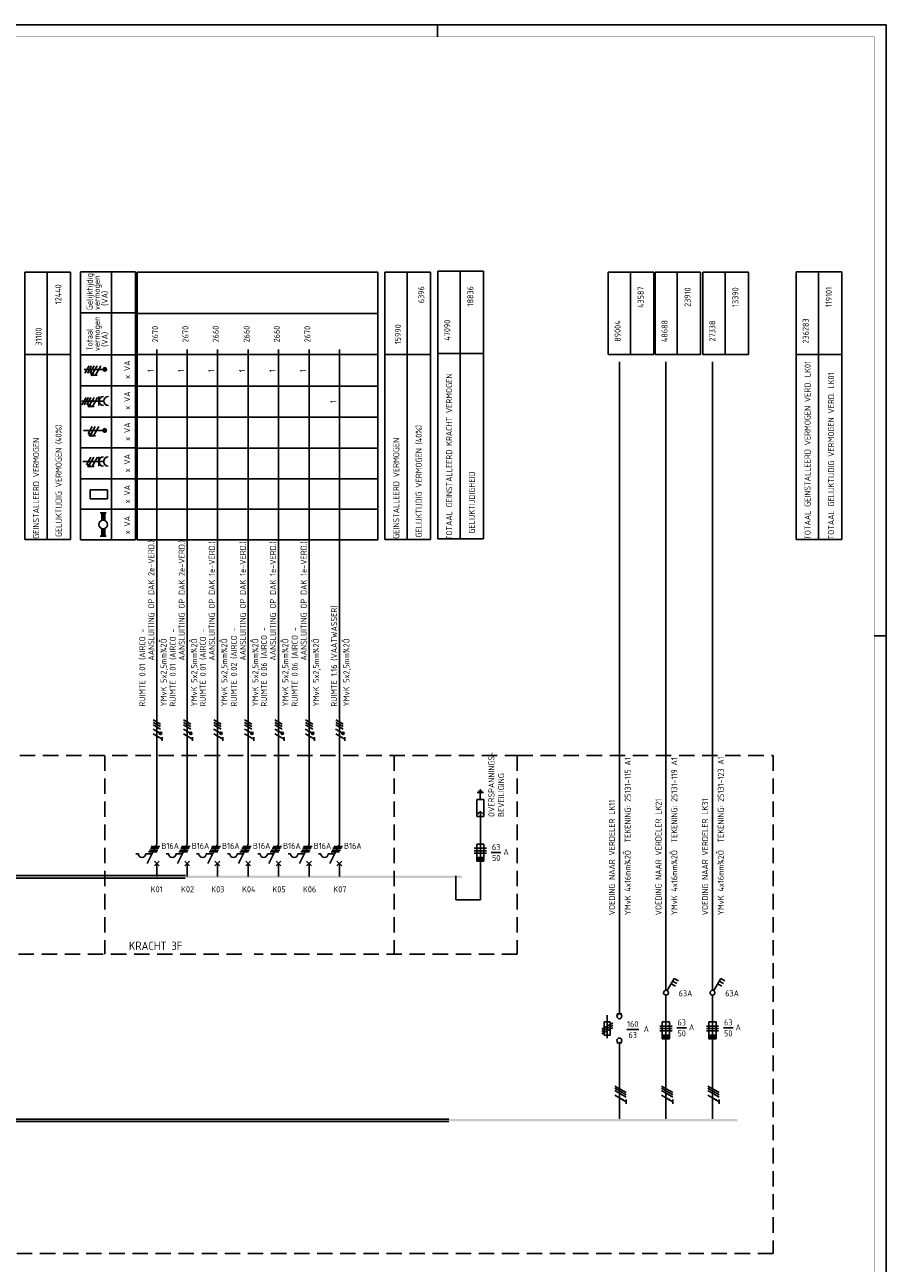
# Model space of a CAD drawing. Header units: millimetres. Extents: x 882 to 2071, y -2 to 839.
# Tile 8 of 8: x 1716 to 2071, y 328 to 839. Entities that reach past the tile are written whole.
import ezdxf
from ezdxf.enums import TextEntityAlignment as Align

# ---------------------------------------------------------------- set-up
doc = ezdxf.new("R2010")
doc.units = ezdxf.units.MM
doc.linetypes.add('HIDDEN', pattern=[9.525, 6.35, -3.175])
doc.layers.get('0').update_dxf_attribs({"linetype": 'CONTINUOUS'})
for name, color, linetype in [('1', 7, 'CONTINUOUS'), ('40', 1, 'CONTINUOUS'), ('70', 1, 'CONTINUOUS'), ('71', 2, 'CONTINUOUS'), ('73', 4, 'CONTINUOUS'), ('EL$2B---_KADER', 4, 'CONTINUOUS'), ('LIJN018', 210, 'CONTINUOUS'), ('LIJN025', 10, 'CONTINUOUS'), ('LIJN035', 50, 'CONTINUOUS'), ('LIJN050', 90, 'CONTINUOUS'), ('TEKST25', 10, 'CONTINUOUS'), ('TEKST35', 50, 'CONTINUOUS'), ('TEKST50', 90, 'CONTINUOUS')]:
    doc.layers.add(name, color=color, linetype=linetype)
doc.styles.add('5_0', font='iso.shx')
doc.styles.add('ISO', font='ISO.SHX')
doc.styles.add('NEN', font='iso.shx')
doc.styles.add('ROMAND', font='romand')

# ---------------------------------------------------------------- blocks, each defined once
blk = doc.blocks.new('A0')
at = {"layer": 'LIJN025'}
for p, q in [((1004, 836), (1004, 841)), ((1184, 589), (1189, 589))]:
    blk.add_line(p, q, dxfattribs=at)
blk.add_lwpolyline([(1189, 841), (1189, 0), (0, 0), (0, 841)], close=True, dxfattribs=at)
at = {"layer": 'LIJN050', "const_width": 0.2}
blk.add_lwpolyline([(1184, 836), (25, 836), (25, 5), (1184, 5)], close=True, dxfattribs=at)
at = {"layer": 'TEKST25', "style": 'ROMAND', "width": 2.899115}
blk.add_attdef('STATUS', text='', height=2.5, dxfattribs=at).set_placement((1143, 71.5), (1182, 71.5), align=Align.FIT)
at = {"layer": 'TEKST25', "style": 'ISO'}
for tag, p in [('E', (1144.25, 66)), ('NAAM-E', (1155.75, 66)), ('DATUM-E', (1174, 66)), ('D', (1144.25, 61)), ('NAAM-D', (1155.75, 61)), ('DATUM-D', (1174, 61)), ('C', (1144.25, 56)), ('NAAM-C', (1155.75, 56)), ('DATUM-C', (1174, 56)), ('B', (1144.25, 51)), ('NAAM-B', (1155.75, 51)), ('DATUM-B', (1174, 51)), ('A', (1144.25, 46)), ('NAAM-A', (1155.75, 46)), ('DATUM-A', (1174, 46))]:
    blk.add_attdef(tag, text='', height=2.5, dxfattribs=at).set_placement(p, align=Align.CENTER)
for tag, p in [('DATUM', (1021.75, 36.25)), ('SCHAAL', (1057, 36.25)), ('GETEKEND', (1087.25, 36.25)), ('GECONTOL.', (1122, 36.25)), ('FORMAAT', (1152.25, 28.25))]:
    blk.add_attdef(tag, p, '', height=2.5, dxfattribs=at)
at = {"layer": 'TEKST35', "style": 'ISO'}
for tag, p in [('PROJECT', (1023.5, 72.5)), ('PLAATS', (1023.5, 63.5)), ('INSTALLATIE-REGEL1', (1023.5, 52.5)), ('INSTALLATIE-REGEL2', (1023.5, 43.5))]:
    blk.add_attdef(tag, p, '', height=4, dxfattribs=at)
blk.add_attdef('PROJ.NR.', text='', height=4, dxfattribs=at).set_placement((1170, 23), align=Align.CENTER)
at = {"layer": 'TEKST50', "style": 'ISO'}
blk.add_attdef('FILE-NAAM', text='', height=5, dxfattribs=at).set_placement((1162.5, 7.5), align=Align.CENTER)

msp = doc.modelspace()

# ---------------------------------------------------------------- linework, layer by layer
at = {"color": 10}
for p, q in [((1959.06, 400.93), (1963.75, 398.22)), ((1959.06, 399.99), (1963.75, 397.28)), ((1959.06, 399.99), (1963.75, 397.28)), ((1959.06, 399.05), (1963.75, 396.35)), ((1978.26, 400.93), (1982.95, 398.22)), ((1978.26, 399.99), (1982.95, 397.28)), ((1978.26, 399.99), (1982.95, 397.28)), ((1978.26, 399.05), (1982.95, 396.35)), ((1997.46, 400.93), (2002.15, 398.22)), ((1997.46, 399.99), (2002.15, 397.28)), ((1997.46, 399.99), (2002.15, 397.28)), ((1997.46, 399.05), (2002.15, 396.35)), ((1959.06, 397.18), (1963.75, 394.47)), ((1963.75, 395.41), (1963.75, 393.53)), ((1978.26, 397.18), (1982.95, 394.47)), ((1982.95, 395.41), (1982.95, 393.53)), ((1997.46, 397.18), (2002.15, 394.47)), ((2002.15, 395.41), (2002.15, 393.53))]:
    msp.add_line(p, q, dxfattribs=at)
for p, q in [((1959.06, 399.99), (1963.75, 397.28)), ((1978.26, 399.99), (1982.95, 397.28)), ((1997.46, 399.99), (2002.15, 397.28))]:
    msp.add_line(p, q)
at = {"color": 10, "const_width": 0.469}
for points in [[(1962.46, 395.49, 1), (1962.23, 395.08, 1)], [(1981.66, 395.49, 1), (1981.43, 395.08, 1)], [(2000.86, 395.49, 1), (2000.63, 395.08, 1)]]:
    msp.add_lwpolyline(points, format="xyb", close=True, dxfattribs=at)
at = {"layer": '1', "color": 1}
for p, q in [((1771.71, 550.15), (1768.68, 551.9)), ((1784.21, 550.15), (1781.18, 551.9)), ((1796.71, 550.15), (1793.68, 551.9)), ((1809.41, 550.15), (1806.38, 551.9)), ((1821.91, 550.15), (1818.88, 551.9)), ((1834.51, 550.15), (1831.48, 551.9)), ((1847.01, 550.15), (1843.98, 551.9)), ((1771.63, 546.42), (1768.64, 548.15)), ((1771.71, 549.15), (1768.68, 550.9)), ((1771.71, 548.15), (1768.68, 549.9)), ((1784.13, 546.42), (1781.14, 548.15)), ((1784.21, 549.15), (1781.18, 550.9)), ((1784.21, 548.15), (1781.18, 549.9)), ((1796.63, 546.42), (1793.64, 548.15)), ((1796.71, 549.15), (1793.68, 550.9)), ((1796.71, 548.15), (1793.68, 549.9)), ((1809.33, 546.42), (1806.34, 548.15)), ((1809.41, 549.15), (1806.38, 550.9)), ((1809.41, 548.15), (1806.38, 549.9)), ((1821.83, 546.42), (1818.84, 548.15)), ((1821.91, 549.15), (1818.88, 550.9)), ((1821.91, 548.15), (1818.88, 549.9)), ((1834.43, 546.42), (1831.44, 548.15)), ((1834.51, 549.15), (1831.48, 550.9)), ((1834.51, 548.15), (1831.48, 549.9)), ((1846.93, 546.42), (1843.94, 548.15)), ((1847.01, 549.15), (1843.98, 550.9)), ((1847.01, 548.15), (1843.98, 549.9)), ((1772.46, 543.99), (1768.67, 546.17)), ((1784.96, 543.99), (1781.17, 546.17)), ((1797.46, 543.99), (1793.67, 546.17)), ((1810.16, 543.99), (1806.37, 546.17)), ((1822.66, 543.99), (1818.87, 546.17)), ((1835.26, 543.99), (1831.47, 546.17)), ((1847.76, 543.99), (1843.97, 546.17)), ((1906.12, 498.96), (1901.12, 498.96)), ((1901.12, 498.96), (1906.12, 498.96)), ((1901.12, 497.96), (1906.12, 497.96)), ((1901.12, 496.96), (1906.12, 496.96)), ((1958.21, 427), (1953.71, 424.4)), ((1958.21, 426), (1953.71, 423.4)), ((1958.21, 425), (1953.71, 422.4)), ((1982.66, 425.65), (1977.66, 425.65)), ((1977.66, 425.65), (1982.66, 425.65)), ((1977.66, 424.65), (1982.66, 424.65)), ((2001.86, 425.65), (1996.86, 425.65)), ((1996.86, 425.65), (2001.86, 425.65)), ((1996.86, 424.65), (2001.86, 424.65)), ((1977.66, 423.65), (1982.66, 423.65)), ((1996.86, 423.65), (2001.86, 423.65))]:
    msp.add_line(p, q, dxfattribs=at)
at = {"layer": '1', "color": 2}
for p, q in [((1902.1, 512.05), (1902.1, 519.05)), ((1902.1, 519.05), (1905.1, 519.05)), ((1905.1, 519.05), (1905.1, 512.05)), ((1902.1, 512.05), (1905.1, 512.05)), ((1766.18, 492.71), (1770.19, 500.74)), ((1778.68, 492.71), (1782.69, 500.74)), ((1791.18, 492.71), (1795.19, 500.74)), ((1803.88, 492.71), (1807.89, 500.74)), ((1816.38, 492.71), (1820.39, 500.74)), ((1828.98, 492.71), (1832.99, 500.74)), ((1841.48, 492.71), (1845.49, 500.74)), ((1902.12, 493.71), (1902.12, 500.71)), ((1902.12, 500.71), (1905.12, 500.71)), ((1905.12, 500.71), (1905.12, 493.71)), ((1761.59, 496.71), (1762.59, 496.71)), ((1765.59, 496.71), (1768.18, 496.71)), ((1774.09, 496.71), (1775.09, 496.71)), ((1778.09, 496.71), (1780.68, 496.71)), ((1786.59, 496.71), (1787.59, 496.71)), ((1790.59, 496.71), (1793.18, 496.71)), ((1799.29, 496.71), (1800.29, 496.71)), ((1803.29, 496.71), (1805.88, 496.71)), ((1811.79, 496.71), (1812.79, 496.71)), ((1815.79, 496.71), (1818.38, 496.71)), ((1824.39, 496.71), (1825.39, 496.71)), ((1828.39, 496.71), (1830.98, 496.71)), ((1836.89, 496.71), (1837.89, 496.71)), ((1840.89, 496.71), (1843.48, 496.71)), ((1905.12, 495.21), (1902.12, 495.21)), ((1905.12, 494.96), (1902.12, 494.96)), ((1905.12, 494.71), (1902.12, 494.71)), ((1905.12, 494.46), (1902.12, 494.46)), ((1905.12, 494.21), (1902.12, 494.21)), ((1905.12, 493.96), (1902.12, 493.96)), ((1905.12, 493.71), (1902.12, 493.71)), ((1955.96, 430.2), (1955.96, 420.7)), ((1959.96, 430.7), (1961.96, 430.7)), ((1954.71, 427.45), (1957.21, 427.45)), ((1954.71, 421.95), (1954.71, 427.45)), ((1957.21, 427.45), (1957.21, 421.95)), ((1978.66, 427.4), (1981.66, 427.4)), ((1978.66, 420.4), (1978.66, 427.4)), ((1981.66, 427.4), (1981.66, 420.4)), ((1997.86, 427.4), (2000.86, 427.4)), ((1997.86, 420.4), (1997.86, 427.4)), ((2000.86, 427.4), (2000.86, 420.4)), ((1957.21, 421.95), (1954.71, 421.95)), ((1981.66, 421.9), (1978.66, 421.9)), ((1981.66, 421.65), (1978.66, 421.65)), ((1981.66, 421.4), (1978.66, 421.4)), ((1981.66, 421.15), (1978.66, 421.15)), ((1981.66, 420.9), (1978.66, 420.9)), ((1981.66, 420.65), (1978.66, 420.65)), ((1981.66, 420.4), (1978.66, 420.4)), ((2000.86, 421.9), (1997.86, 421.9)), ((2000.86, 421.65), (1997.86, 421.65)), ((2000.86, 421.4), (1997.86, 421.4)), ((2000.86, 421.15), (1997.86, 421.15)), ((2000.86, 420.9), (1997.86, 420.9)), ((2000.86, 420.65), (1997.86, 420.65)), ((2000.86, 420.4), (1997.86, 420.4)), ((1961.96, 418.7), (1959.96, 418.7))]:
    msp.add_line(p, q, dxfattribs=at)
at = {"layer": '1', "color": 1}
for centre in [(1771.71, 546.4), (1784.21, 546.4), (1796.71, 546.4), (1809.41, 546.4), (1821.91, 546.4), (1834.51, 546.4), (1847.01, 546.4)]:
    msp.add_circle(centre, 0.5, dxfattribs=at)
at = {"layer": '1', "color": 2}
for centre in [(1764.09, 496.71), (1776.59, 496.71), (1789.09, 496.71), (1801.79, 496.71), (1814.29, 496.71), (1826.89, 496.71), (1839.39, 496.71)]:
    msp.add_arc(centre, 1.5, 180, 0, dxfattribs=at)
at = {"layer": '70'}
for p, q in [((1772.45, 543.27), (1772.45, 544.83)), ((1784.95, 543.27), (1784.95, 544.83)), ((1797.45, 543.27), (1797.45, 544.83)), ((1810.15, 543.27), (1810.15, 544.83)), ((1822.65, 543.27), (1822.65, 544.83)), ((1835.25, 543.27), (1835.25, 544.83)), ((1847.75, 543.27), (1847.75, 544.83)), ((1904.85, 522.05), (1902.35, 522.05)), ((1904.35, 522.55), (1902.85, 522.55)), ((1903.85, 523.05), (1903.35, 523.05)), ((1903.6, 522.05), (1903.6, 519.05)), ((1766.8, 497.46), (1770.3, 497.46)), ((1767.18, 498.21), (1770.68, 498.21)), ((1767.55, 498.96), (1771.05, 498.96)), ((1767.93, 499.71), (1771.43, 499.71)), ((1779.3, 497.46), (1782.8, 497.46)), ((1779.68, 498.21), (1783.18, 498.21)), ((1780.05, 498.96), (1783.55, 498.96)), ((1780.43, 499.71), (1783.93, 499.71)), ((1791.8, 497.46), (1795.3, 497.46)), ((1792.18, 498.21), (1795.68, 498.21)), ((1792.55, 498.96), (1796.05, 498.96)), ((1792.93, 499.71), (1796.43, 499.71)), ((1804.5, 497.46), (1808, 497.46)), ((1804.88, 498.21), (1808.38, 498.21)), ((1805.25, 498.96), (1808.75, 498.96)), ((1805.63, 499.71), (1809.13, 499.71)), ((1817, 497.46), (1820.5, 497.46)), ((1817.38, 498.21), (1820.88, 498.21)), ((1817.75, 498.96), (1821.25, 498.96)), ((1818.13, 499.71), (1821.63, 499.71)), ((1829.6, 497.46), (1833.1, 497.46)), ((1829.98, 498.21), (1833.48, 498.21)), ((1830.35, 498.96), (1833.85, 498.96)), ((1830.73, 499.71), (1834.23, 499.71)), ((1842.1, 497.46), (1845.6, 497.46)), ((1842.48, 498.21), (1845.98, 498.21)), ((1842.85, 498.96), (1846.35, 498.96)), ((1843.23, 499.71), (1846.73, 499.71)), ((1908.13, 497.22), (1912.13, 497.22)), ((1963.96, 424.2), (1968.96, 424.2)), ((1984.66, 424.9), (1988.66, 424.9)), ((2003.86, 424.9), (2007.86, 424.9))]:
    msp.add_line(p, q, dxfattribs=at)
at = {"layer": '70', "const_width": 0.5}
for points in [[(1771.71, 546.65, 1), (1771.71, 546.15, 1)], [(1784.21, 546.65, 1), (1784.21, 546.15, 1)], [(1796.71, 546.65, 1), (1796.71, 546.15, 1)], [(1809.41, 546.65, 1), (1809.41, 546.15, 1)], [(1821.91, 546.65, 1), (1821.91, 546.15, 1)], [(1834.51, 546.65, 1), (1834.51, 546.15, 1)], [(1847.01, 546.65, 1), (1847.01, 546.15, 1)]]:
    msp.add_lwpolyline(points, format="xyb", close=True, dxfattribs=at)
at = {"layer": '71'}
for p, q in [((1902.64, 513.2), (1903.64, 514.2)), ((1903.64, 477.65), (1903.64, 514.2)), ((1904.64, 513.2), (1903.64, 514.2)), ((1771.19, 491.71), (1769.19, 493.71)), ((1769.19, 491.71), (1771.19, 493.71)), ((1783.69, 491.71), (1781.69, 493.71)), ((1781.69, 491.71), (1783.69, 493.71)), ((1796.19, 491.71), (1794.19, 493.71)), ((1794.19, 491.71), (1796.19, 493.71)), ((1808.89, 491.71), (1806.89, 493.71)), ((1806.89, 491.71), (1808.89, 493.71)), ((1821.39, 491.71), (1819.39, 493.71)), ((1819.39, 491.71), (1821.39, 493.71)), ((1833.99, 491.71), (1831.99, 493.71)), ((1831.99, 491.71), (1833.99, 493.71)), ((1846.49, 491.71), (1844.49, 493.71)), ((1844.49, 491.71), (1846.49, 493.71)), ((1893.46, 477.65), (1893.46, 487.65)), ((1980.67, 440.26), (1983.56, 445.28)), ((1983.56, 445.28), (1985.3, 444.28)), ((1999.87, 440.26), (2002.76, 445.28)), ((2002.76, 445.28), (2004.5, 444.28)), ((1982.31, 443.11), (1984.05, 442.11)), ((1982.94, 444.19), (1984.67, 443.19)), ((2001.51, 443.11), (2003.25, 442.11)), ((2002.14, 444.19), (2003.87, 443.19))]:
    msp.add_line(p, q, dxfattribs=at)
for centre in [(1980.16, 439.4), (1999.36, 439.4), (1960.96, 429.7), (1960.96, 419.7)]:
    msp.add_circle(centre, 1, dxfattribs=at)
at = {"layer": '73'}
for p, q in [((1306.03, 487.72), (1781.98, 487.72)), ((1306.03, 486.72), (1781.83, 486.72)), ((1009.81, 387.32), (1890.62, 387.32)), ((1009.81, 386.32), (1890.62, 386.32))]:
    msp.add_line(p, q, dxfattribs=at)
for points in [[(1781.72, 486.72), (1781.87, 487.72), (1306.03, 486.72), (1306.03, 487.72)], [(1896, 486.72), (1896.15, 487.72), (1420.31, 486.72), (1420.31, 487.72)], [(1890.62, 386.32), (1890.62, 387.32), (1009.81, 386.32), (1009.81, 387.32)], [(2009.59, 386.32), (2009.59, 387.32), (1128.78, 386.32), (1128.78, 387.32)]]:
    msp.add_solid(points, dxfattribs=at)
at = {"layer": 'LIJN018', "color": 9, "linetype": 'Continuous'}
for p, q in [((1738.79, 626.21), (1738.79, 736.68)), ((1738.79, 736.68), (1761.46, 736.68)), ((1751.46, 626.21), (1751.46, 736.68)), ((1761.46, 626.21), (1761.46, 736.68)), ((1762.06, 626.24), (1762.06, 736.58)), ((1762.06, 736.58), (1861.39, 736.58)), ((1738.79, 719.76), (1761.46, 719.76)), ((1762.06, 719.58), (1861.39, 719.58)), ((1738.79, 702.52), (1761.46, 702.52)), ((1762.06, 702.62), (1861.39, 702.62)), ((1748.26, 696.49), (1740.18, 696.49)), ((1742.32, 697.92), (1740.57, 694.89)), ((1743.32, 697.92), (1741.57, 694.89)), ((1744.32, 697.92), (1742.57, 694.89)), ((1745.57, 697.92), (1743.85, 694.93)), ((1747.07, 697.92), (1744.89, 694.13)), ((1738.79, 689.64), (1761.46, 689.64)), ((1745.66, 694.13), (1744.11, 694.13)), ((1762.06, 689.62), (1861.39, 689.62)), ((1741.05, 684.92), (1739.3, 681.89)), ((1742.05, 684.92), (1740.3, 681.89)), ((1743.05, 684.92), (1741.3, 681.89)), ((1744.3, 684.92), (1742.58, 681.93)), ((1745.8, 684.92), (1743.62, 681.13)), ((1746.35, 681.52), (1746.35, 685.28)), ((1739.26, 683.4), (1748.35, 683.4)), ((1744.39, 681.13), (1742.84, 681.13)), ((1738.79, 676.77), (1761.46, 676.77)), ((1762.06, 676.84), (1861.39, 676.84)), ((1748.19, 671.29), (1739.99, 671.29)), ((1743.57, 672.91), (1741.82, 669.87)), ((1744.82, 672.91), (1743.09, 669.92)), ((1744.91, 669.12), (1743.36, 669.12)), ((1746.32, 672.91), (1744.13, 669.12)), ((1738.79, 664.06), (1761.46, 664.06)), ((1762.06, 664.04), (1861.39, 664.04)), ((1742.97, 660.21), (1741.22, 657.17)), ((1744.22, 660.21), (1742.49, 657.22)), ((1745.72, 660.21), (1743.53, 656.42)), ((1746.27, 656.62), (1746.27, 660.38)), ((1739.67, 658.5), (1748.27, 658.5)), ((1744.31, 656.42), (1742.76, 656.42)), ((1738.79, 651.28), (1761.46, 651.28)), ((1762.06, 651.34), (1861.39, 651.34)), ((1742.73, 646.81), (1749.92, 646.81)), ((1742.73, 643.06), (1742.73, 646.81)), ((1749.92, 643.06), (1749.92, 646.81)), ((1738.79, 638.84), (1761.46, 638.84)), ((1742.73, 643.06), (1749.92, 643.06)), ((1762.06, 638.84), (1861.39, 638.84)), ((1746.9, 637.28), (1749.3, 637.28)), ((1747.5, 634.18), (1747.5, 637.28)), ((1748.7, 634.18), (1748.7, 637.28)), ((1747.5, 630.79), (1747.5, 627.68)), ((1748.7, 630.79), (1748.7, 627.68)), ((1738.79, 626.21), (1761.46, 626.21)), ((1749.3, 627.68), (1746.9, 627.68)), ((1762.06, 626.24), (1861.39, 626.24))]:
    msp.add_line(p, q, dxfattribs=at)
at = {"layer": 'LIJN018', "color": 9}
msp.add_line((1861.39, 626.24), (1861.39, 736.58), dxfattribs=at)
at = {"layer": 'LIJN018', "color": 9, "linetype": 'Continuous', "const_width": 0.5}
for points in [[(1743.35, 694.5, 1), (1743.85, 694.5, 1)], [(1742.08, 681.5, 1), (1742.58, 681.5, 1)], [(1742.6, 669.48, 1), (1743.1, 669.48, 1)], [(1742, 656.78, 1), (1742.5, 656.78, 1)]]:
    msp.add_lwpolyline(points, format="xyb", close=True, dxfattribs=at)
at = {"layer": 'LIJN018', "color": 9, "linetype": 'Continuous'}
for centre, radius in [((1743.6, 694.5), 0.5), ((1748.76, 696.49), 0.75), ((1748.76, 696.49), 0.5), ((1748.76, 696.49), 0.25), ((1742.33, 681.5), 0.5), ((1742.85, 669.48), 0.5), ((1748.69, 671.29), 0.75), ((1748.69, 671.29), 0.5), ((1748.69, 671.29), 0.25), ((1742.25, 656.78), 0.5), ((1748.1, 632.48), 1.8)]:
    msp.add_circle(centre, radius, dxfattribs=at)
for centre in [(1748.23, 683.4), (1750.23, 683.4), (1748.15, 658.5), (1750.15, 658.5)]:
    msp.add_arc(centre, 1.88, 90, 270, dxfattribs=at)
for points in [[(1747.5, 634.28), (1748.7, 634.28), (1747.5, 637.28), (1748.7, 637.28)], [(1747.5, 634.28), (1747.5, 634.22), (1748.1, 634.28)], [(1748.7, 634.22), (1748.7, 634.28), (1748.16, 634.28)], [(1747.5, 630.68), (1747.5, 630.74), (1748.04, 630.68)], [(1747.5, 627.68), (1748.7, 627.68), (1747.5, 630.68), (1748.7, 630.68)], [(1748.7, 630.68), (1748.7, 630.74), (1748.16, 630.68)]]:
    msp.add_solid(points, dxfattribs=at)
at = {"layer": 'LIJN025', "linetype": 'Continuous'}
for p, q in [((1715.75, 736.61), (1734.54, 736.61)), ((1715.75, 626.31), (1715.75, 736.61)), ((1724.92, 626.31), (1724.92, 736.45)), ((1734.54, 626.31), (1734.54, 736.61)), ((1864.27, 626.31), (1864.27, 736.61)), ((1864.27, 736.61), (1883.06, 736.61)), ((1873.44, 626.31), (1873.44, 736.45)), ((1883.06, 626.31), (1883.06, 736.61)), ((1886.09, 626.57), (1886.09, 736.98)), ((1886.09, 736.98), (1904.88, 736.98)), ((1895.26, 626.57), (1895.26, 736.82)), ((1904.88, 626.57), (1904.88, 736.98)), ((1956.33, 702.61), (1956.33, 736.61)), ((1956.33, 736.61), (1975.12, 736.61)), ((1965.49, 702.61), (1965.49, 736.45)), ((1975.12, 702.61), (1975.12, 736.61)), ((1975.68, 736.61), (1994.47, 736.61)), ((1975.68, 702.61), (1975.68, 736.61)), ((1984.85, 702.61), (1984.85, 736.45)), ((1994.47, 702.61), (1994.47, 736.61)), ((1995.38, 702.61), (1995.38, 736.61)), ((1995.38, 736.61), (2014.17, 736.61)), ((2004.55, 702.61), (2004.55, 736.45)), ((2014.17, 702.61), (2014.17, 736.61)), ((2033.91, 626.26), (2033.91, 736.67)), ((2033.91, 736.67), (2052.7, 736.67)), ((2043.08, 626.26), (2043.08, 736.51)), ((2052.7, 626.26), (2052.7, 736.67)), ((1715.75, 702.61), (1734.54, 702.61)), ((1864.27, 702.61), (1883.06, 702.61)), ((1886.09, 702.98), (1904.88, 702.98)), ((1956.33, 702.61), (1975.12, 702.61)), ((1975.68, 702.61), (1994.47, 702.61)), ((1995.38, 702.61), (2014.17, 702.61)), ((2033.91, 702.67), (2052.7, 702.67))]:
    msp.add_line(p, q, dxfattribs=at)
at = {"layer": 'LIJN025'}
for p, q in [((1715.75, 626.31), (1734.54, 626.31)), ((1864.27, 626.31), (1883.06, 626.31)), ((1886.09, 626.57), (1904.88, 626.57)), ((2033.91, 626.26), (2052.7, 626.26))]:
    msp.add_line(p, q, dxfattribs=at)
at = {"layer": 'LIJN025', "linetype": 'HIDDEN'}
for p, q in [((923.14, 537.3), (1918.87, 537.3)), ((1748.73, 537.3), (1748.73, 455.3)), ((1868.11, 537.3), (1868.11, 455.3)), ((1918.87, 537.3), (2024.36, 537.3)), ((1918.87, 537.3), (1918.87, 455.3)), ((2024.36, 537.3), (2024.36, 331.93)), ((1805.27, 455.3), (923.3, 455.3)), ((1918.87, 455.3), (1810.37, 455.3)), ((1918.87, 331.93), (923.14, 331.93)), ((2024.36, 331.93), (1918.87, 331.93))]:
    msp.add_line(p, q, dxfattribs=at)
at = {"layer": 'LIJN035'}
for p, q in [((1770.19, 500.74), (1770.19, 704.62)), ((1782.69, 500.74), (1782.69, 704.62)), ((1795.19, 500.74), (1795.19, 704.62)), ((1807.89, 500.74), (1807.89, 704.62)), ((1820.39, 500.74), (1820.39, 704.62)), ((1832.99, 500.74), (1832.99, 704.62)), ((1845.49, 500.74), (1845.49, 704.62)), ((1960.96, 430.7), (1960.96, 699.6)), ((1980.16, 440.4), (1980.16, 699.6)), ((1999.36, 440.4), (1999.36, 699.6)), ((1770.19, 487.3), (1770.19, 492.8)), ((1782.69, 487.3), (1782.69, 492.8)), ((1795.19, 487.3), (1795.19, 492.8)), ((1807.89, 487.3), (1807.89, 492.8)), ((1820.39, 487.3), (1820.39, 492.8)), ((1832.99, 487.3), (1832.99, 492.8)), ((1845.49, 487.3), (1845.49, 492.8)), ((1893.46, 477.65), (1903.64, 477.65)), ((1980.16, 438.4), (1980.16, 387.42)), ((1999.36, 438.4), (1999.36, 387.42)), ((1960.96, 418.7), (1960.96, 387.42))]:
    msp.add_line(p, q, dxfattribs=at)

# ---------------------------------------------------------------- block references
at = {"layer": 'EL$2B---_KADER'}
msp.add_blockref('A0', (882, -2.4), dxfattribs=at)

# ---------------------------------------------------------------- texts
at = {"layer": '40', "style": 'NEN'}
for s, p in [('12440', (1730.79, 727.45)), ('6396', (1880.47, 727.28)), ('18836', (1900.73, 726.63)), ('43587', (1970.97, 726.26)), ('23910', (1990.32, 726.26)), ('13390', (2010.02, 726.26)), ('119101', (2048.55, 726.31)), ('15990', (1870.86, 710.96)), ('47090', (1891.22, 712.65)), ('89004', (1961.46, 712.29)), ('48688', (1980.81, 712.29)), ('27338', (2000.51, 712.29)), ('236283', (2039.04, 712.34)), ('31100', (1722.69, 710)), ('TOTAAL GEINSTALLEERD VERMOGEN VERD. LK01', (2039.81, 663.06)), ('TOTAAL GEINSTALLEERD KRACHT VERMOGEN', (1892, 660.37)), ('TOTAAL GELIJKTIJDIG VERMOGEN VERD. LK01', (2049.51, 660.76)), ('GELIJKTIJDIG VERMOGEN (40%)', (1730.95, 650.52)), ('GELIJKTIJDIG VERMOGEN (40%)', (1879.47, 650.38)), ('GEINSTALLEERD VERMOGEN', (1721.66, 647.43)), ('GEINSTALLEERD VERMOGEN', (1870.18, 647.43)), ('GELIJKTIJDIGHEID ', (1901.39, 642.37))]:
    msp.add_text(s, height=2.5, rotation=90, dxfattribs=at).set_placement(p, align=Align.CENTER)
for s, p in [('2670', (1770.75, 707.64)), ('2670', (1783.25, 707.64)), ('2660', (1795.75, 707.64)), ('2660', (1808.45, 707.64)), ('2660', (1820.95, 707.64)), ('2670', (1833.55, 707.64)), ('1', (1768.94, 695.34)), ('1', (1781.44, 695.34)), ('1', (1793.94, 695.34)), ('1', (1806.64, 695.34)), ('1', (1819.14, 695.34)), ('1', (1831.74, 695.34)), ('1', (1844.24, 682.56)), ('AANSLUITING OP DAK 2e-VERD.)', (1769.14, 576.39)), ('AANSLUITING OP DAK 2e-VERD.)', (1781.74, 576.39)), ('AANSLUITING OP DAK 1e-VERD.)', (1794.14, 576.39)), ('AANSLUITING OP DAK 1e-VERD.)', (1806.94, 576.39)), ('AANSLUITING OP DAK 1e-VERD.)', (1819.34, 576.39)), ('AANSLUITING OP DAK 1e-VERD.)', (1832.04, 576.39)), ('RUIMTE 1.16 (VAATWASSER)', (1844.54, 557.39)), ('RUIMTE 0.01 (AIRCO -', (1765.44, 557.39)), (' YMvK 5x2,5mm¾2Ô', (1774.24, 555.89)), ('RUIMTE 0.01 (AIRCO -', (1778.04, 557.39)), (' YMvK 5x2,5mm¾2Ô', (1786.84, 555.89)), ('RUIMTE 0.01 (AIRCO -', (1790.44, 557.39)), (' YMvK 5x2,5mm¾2Ô', (1799.24, 555.89)), ('RUIMTE 0.02 (AIRCO -', (1803.24, 557.39)), (' YMvK 5x2,5mm¾2Ô', (1812.04, 555.89)), ('RUIMTE 0.06 (AIRCO -', (1815.64, 557.39)), (' YMvK 5x2,5mm¾2Ô', (1824.44, 555.89)), ('RUIMTE 0.06 (AIRCO -', (1828.34, 557.39)), (' YMvK 5x2,5mm¾2Ô', (1837.14, 555.89)), (' YMvK 5x2,5mm¾2Ô', (1849.64, 555.89)), ('OVERSPANNINGS-', (1909.44, 511.86)), ('TEKENING: 25131-115 A1', (1965.64, 501.34)), ('TEKENING: 25131-119 A1', (1984.84, 501.34)), ('TEKENING: 25131-123 A1', (2004.04, 501.34)), ('BEVEILIGING', (1913.44, 511.86)), ('VOEDING NAAR VERDELER LK11', (1959.14, 471.34)), ('VOEDING NAAR VERDELER LK21', (1978.34, 471.34)), ('VOEDING NAAR VERDELER LK31', (1997.54, 471.34)), ('YMvK 4x16mm¾2Ô', (1965.64, 471.34)), ('YMvK 4x16mm¾2Ô', (1984.84, 471.34)), ('YMvK 4x16mm¾2Ô', (2004.04, 471.34))]:
    msp.add_text(s, height=2.5, rotation=90, dxfattribs=at).set_placement(p)
for s, p in [('B16A', (1772.11, 498.72)), ('B16A', (1784.61, 498.72)), ('B16A', (1797.11, 498.72)), ('B16A', (1809.81, 498.72)), ('B16A', (1822.31, 498.72)), ('B16A', (1834.91, 498.72)), ('B16A', (1847.41, 498.72)), ('A', (1913.13, 496.22)), ('A', (1970.96, 423.2)), ('A', (1989.66, 423.9)), ('A', (2008.86, 423.9))]:
    msp.add_text(s, height=2.5, dxfattribs=at).set_placement(p)
for s, p in [('63', (1910.13, 498.22)), ('50', (1910.13, 493.72)), ('160', (1966.46, 425.2)), ('50', (1986.66, 421.4)), ('63', (1986.66, 425.9)), ('50', (2005.86, 421.4)), ('63', (2005.86, 425.9)), ('63', (1966.46, 420.7))]:
    msp.add_text(s, height=2.5, dxfattribs=at).set_placement(p, align=Align.CENTER)
at = {"layer": 'LIJN018', "color": 9, "linetype": 'Continuous', "style": 'NEN'}
for s, p in [('Gelijktijdig', (1743.71, 720.93)), ('vermogen', (1746.71, 720.93)), ('(VA)', (1749.96, 722.68)), ('vermogen', (1746.71, 704.01)), ('Totaal', (1743.71, 704.01)), ('(VA)', (1749.96, 705.76)), ('x VA', (1759.21, 692.57)), ('x VA', (1759.21, 679.8)), ('x VA', (1759.21, 667.01)), ('x VA', (1759.21, 653.99)), ('x VA', (1759.21, 641.22)), ('x VA', (1759.21, 628.43))]:
    msp.add_text(s, height=2.5, rotation=90, dxfattribs=at).set_placement(p)
at = {"layer": 'TEKST25', "style": '5_0'}
for s, p in [('K01', (1767.69, 480.8)), ('K02', (1780.19, 480.8)), ('K03', (1792.69, 480.8)), ('K04', (1805.39, 480.8)), ('K05', (1817.89, 480.8)), ('K06', (1830.49, 480.8)), ('K07', (1842.99, 480.8)), ('63A', (1985.41, 437.9)), ('63A', (2004.61, 437.9))]:
    msp.add_text(s, height=2.5, dxfattribs=at).set_placement(p)
at = {"layer": 'TEKST35', "linetype": 'HIDDEN', "style": 'ISO'}
msp.add_text('KRACHT 3F', height=3.5, dxfattribs=at).set_placement((1758.7, 456.99))

doc.saveas('drawing.dxf')
